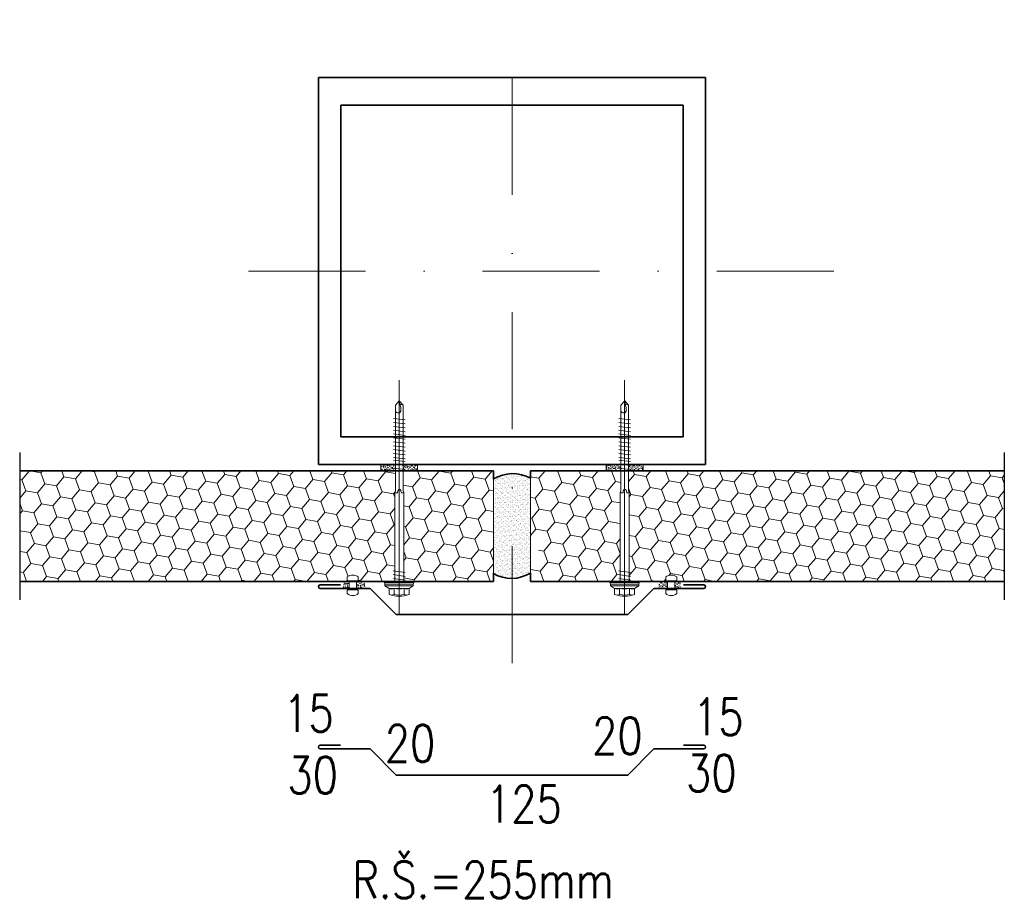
# Model space of a CAD drawing. Header units: millimetres. Extents: x -485339 to 350584, y -2181201 to -313328.
# Tile 5 of 115: x -317712 to -317178, y -1053331 to -1052851. Entities that reach past the tile are written whole.
import ezdxf
from ezdxf.lldxf.tags import DXFTag

# ---------------------------------------------------------------- set-up
doc = ezdxf.new("R2010")
doc.units = ezdxf.units.MM
doc.header["$LTSCALE"] = 10
doc.linetypes.add('AUSGEZOGEN', pattern=[0])
doc.linetypes.add('DASHDOT', pattern=[25.4, 12.7, -6.35, 0, -6.35])
doc.layers.get('Defpoints').update_dxf_attribs({"color": 201})
for name, color, linetype, lineweight in [('N_klemp', 220, 'Continuous', 35), ('N_popis', 10, 'Continuous', 18), ('N_čáry_obrys', 10, 'Continuous', 35), ('N_čáry_plné', 10, 'Continuous', 18), ('N_šrary', 10, 'Continuous', 18), ('St_čáry_obrys', 5, 'Continuous', 35), ('St_čáry_plné', 250, 'Continuous', 18)]:
    doc.layers.add(name, color=color, linetype=linetype, lineweight=lineweight)
doc.styles.get("Standard").update_dxf_attribs({"font": 'simplex.shx', "width": 0.8})
tags = doc.linetypes.add('ICAD_ISO03W100', pattern=[30, 12, -18]).pattern_tags.tags
tags[6:7] = [DXFTag(74, 4), DXFTag(75, 0), DXFTag(340, '0'), DXFTag(46, 1.0), DXFTag(50, 0.0), DXFTag(44, 0.0), DXFTag(45, 0.0)]
tags[4:5] = [DXFTag(74, 4), DXFTag(75, 0), DXFTag(340, '0'), DXFTag(46, 1.0), DXFTag(50, 0.0), DXFTag(44, 0.0), DXFTag(45, 0.0)]
pattern_1 = [(37.5, (-305663.1378, -1046050.183), (-0.04800094, 1.46823971), [0, -1.15824, 0, -1.2954, 0, -1.23825]), (7.5, (-305663.1378, -1046050.183), (1.34856985, 2.1504753), [0, -0.62484, 0, -1.04394, 0, -0.40005, 0, 0]), (327.5, (-305664.075, -1046050.183), (2.37297711, 0.00431155), [0, -0.381, 0, -1.3716, 0, -1.7907, 0, 0]), (317.5, (-305664.075, -1046050.183), (2.29066936, 0.66878797), [0, -0.1905, 0, -0.89916, 0, -1.0287])]
pattern_2 = [(350, (-309335.549, -1036060.685), (10.3352303, 3.761715), [6.35, -12.7]), (110, (-309335.549, -1036060.685), (-8.4253559, 7.0697145), [6.35, -12.7]), (50, (-309335.549, -1036060.685), (1.9098744, 10.8314295), [-12.7, 6.35])]

msp = doc.modelspace()

# ---------------------------------------------------------------- hatches: boundary and pattern name
at = {"layer": 'N_čáry_plné', "linetype": 'AUSGEZOGEN'}
h = msp.add_hatch(dxfattribs=at)
h.set_pattern_fill('AR-SAND', color=256, scale=0.03, style=0)
h.set_pattern_definition(pattern_1)
h.paths.add_polyline_path([(-317516.47, -1053092.39), (-317516.47, -1053095.83), (-317508.56, -1053095.83), (-317508.56, -1053094.45), (-317508.56, -1053092.39)], flags=0)
h.paths.add_polyline_path([(-317496.47, -1053095.83), (-317496.47, -1053092.39), (-317504.3, -1053092.39), (-317504.3, -1053092.83), (-317504.3, -1053094.96), (-317504.3, -1053095.83)], flags=0)
h = msp.add_hatch(dxfattribs=at)
h.set_pattern_fill('AR-SAND', color=256, scale=0.03, style=0)
h.set_pattern_definition(pattern_1)
h.paths.add_polyline_path([(-317386.19, -1053095.83), (-317386.19, -1053094.45), (-317386.19, -1053092.39), (-317394.06, -1053092.39), (-317394.06, -1053095.83)], flags=0)
h.paths.add_polyline_path([(-317374.06, -1053095.83), (-317374.06, -1053092.39), (-317381.92, -1053092.39), (-317381.92, -1053092.83), (-317381.92, -1053094.96), (-317381.92, -1053095.83)], flags=0)
h = msp.add_hatch(dxfattribs=at)
h.set_pattern_fill('AR-SAND', color=256, scale=0.04, style=0)
h.set_pattern_definition([(37.5, (-305663.1378, -1046050.183), (-0.06400125, 1.95765295), [0, -1.54432, 0, -1.7272, 0, -1.651]), (7.5, (-305663.1378, -1046050.183), (1.79809313, 2.8673004), [0, -0.83312, 0, -1.39192, 0, -0.5334, 0, 0]), (327.5, (-305664.3875, -1046050.183), (3.16396948, 0.00574874), [0, -0.508, 0, -1.8288, 0, -2.3876, 0, 0]), (317.5, (-305664.3875, -1046050.183), (3.0542258, 0.8917173), [0, -0.254, 0, -1.19888, 0, -1.3716])])
h.paths.add_polyline_path([(-317445.24, -1053097.34, 0.134814), (-317455.24, -1053100.27), (-317455.24, -1053151.56, 0.13673), (-317445.24, -1053154.23)], flags=0)
h.paths.add_polyline_path([(-317445.24, -1053154.23, 0.137715), (-317435.24, -1053151.3), (-317435.24, -1053099.87, 0.133402), (-317445.24, -1053097.34)], flags=0)
at = {"layer": 'N_čáry_plné', "lineweight": 0}
h = msp.add_hatch(dxfattribs=at)
h.set_pattern_fill('HONEY', color=256, scale=2, angle=350, style=0)
h.set_pattern_definition(pattern_2)
h.paths.add_polyline_path([(-317503.99, -1053145.83), (-317482.3, -1053145.83), (-317503.99, -1053121.51)])
at = {"layer": 'N_čáry_plné', "linetype": 'AUSGEZOGEN'}
h = msp.add_hatch(dxfattribs=at)
h.set_pattern_fill('AR-SAND', color=256, scale=0.03, style=0)
h.set_pattern_definition(pattern_1)
h.paths.add_polyline_path([(-317524.95, -1053159.71), (-317529.67, -1053159.71), (-317529.67, -1053155.83), (-317524.95, -1053155.83)], flags=0)
h.paths.add_polyline_path([(-317533.67, -1053155.83), (-317533.67, -1053159.71), (-317536.95, -1053159.71), (-317536.95, -1053155.83)], flags=0)
h = msp.add_hatch(dxfattribs=at)
h.set_pattern_fill('AR-SAND', color=256, scale=0.03, style=0)
h.set_pattern_definition(pattern_1)
h.paths.add_polyline_path([(-317365.54, -1053159.71), (-317360.81, -1053159.71), (-317360.81, -1053155.83), (-317365.54, -1053155.83)], flags=0)
h.paths.add_polyline_path([(-317356.81, -1053155.83), (-317356.81, -1053159.71), (-317353.54, -1053159.71), (-317353.54, -1053155.83)], flags=0)
at = {"layer": 'N_šrary', "lineweight": 0}
h = msp.add_hatch(dxfattribs=at)
h.set_pattern_fill('HONEY', color=253, scale=2, angle=350, style=0)
h.set_pattern_definition(pattern_2)
h.paths.add_polyline_path([(-317679.65, -1053150.83), (-317712.49, -1053150.83), (-317712.49, -1053155.83), (-317677.77, -1053155.83)])
h.paths.add_polyline_path([(-317508.86, -1053155.83), (-317508.86, -1053154.43), (-317508.86, -1053152.34), (-317508.86, -1053150.83), (-317679.65, -1053150.83), (-317677.77, -1053155.83), (-317533.67, -1053155.83), (-317533.67, -1053155.46), (-317534.67, -1053155.46), (-317534.67, -1053153.46, -0.333333), (-317528.67, -1053153.46), (-317528.67, -1053155.46), (-317529.67, -1053155.46), (-317529.67, -1053155.83)])
h.paths.add_polyline_path([(-317503.99, -1053150.83), (-317503.99, -1053150.86), (-317503.99, -1053153.13), (-317503.99, -1053155.12), (-317503.99, -1053155.83), (-317473.37, -1053155.83), (-317477.83, -1053150.83)])
h.paths.add_polyline_path([(-317477.83, -1053150.83), (-317473.37, -1053155.83), (-317455.24, -1053155.83), (-317455.24, -1053154.83), (-317455.24, -1053151.56), (-317455.24, -1053150.83)])
h.paths.add_polyline_path([(-317712.49, -1053145.83), (-317712.49, -1053150.83), (-317679.65, -1053150.83), (-317681.54, -1053145.83)])
h.paths.add_polyline_path([(-317681.54, -1053145.83), (-317679.65, -1053150.83), (-317508.86, -1053150.83), (-317508.86, -1053150.19), (-317508.86, -1053145.83)])
h.paths.add_polyline_path([(-317503.99, -1053145.83), (-317503.99, -1053150.83), (-317477.83, -1053150.83), (-317482.3, -1053145.83)])
h.paths.add_polyline_path([(-317482.3, -1053145.83), (-317477.83, -1053150.83), (-317455.24, -1053150.83), (-317455.24, -1053145.83)])
h.paths.add_polyline_path([(-317712.49, -1053105.83), (-317712.49, -1053145.83), (-317681.54, -1053145.83), (-317508.86, -1053145.83), (-317508.86, -1053107.6), (-317508.56, -1053106.69), (-317508.56, -1053105.83)])
h.paths.add_polyline_path([(-317504.3, -1053105.83), (-317504.3, -1053106.69), (-317503.99, -1053107.6), (-317503.99, -1053107.75), (-317503.99, -1053121.51), (-317482.3, -1053145.83), (-317455.24, -1053145.83), (-317455.24, -1053105.83)])
h.paths.add_polyline_path([(-317712.49, -1053100.83), (-317712.49, -1053105.83), (-317508.56, -1053105.83), (-317508.56, -1053100.83)])
h.paths.add_polyline_path([(-317504.3, -1053100.83), (-317504.3, -1053105.83), (-317455.24, -1053105.83), (-317455.24, -1053100.83)])
h.paths.add_polyline_path([(-317516.47, -1053095.83), (-317712.49, -1053095.83), (-317712.49, -1053100.83), (-317508.56, -1053100.83), (-317508.56, -1053095.83)])
h.paths.add_polyline_path([(-317504.3, -1053095.83), (-317504.3, -1053100.83), (-317455.24, -1053100.83), (-317455.24, -1053100.27), (-317455.24, -1053096.83), (-317455.24, -1053095.83), (-317496.47, -1053095.83)])
h = msp.add_hatch(dxfattribs=at)
h.set_pattern_fill('HONEY', color=253, scale=2, angle=350, style=0)
h.set_pattern_definition(pattern_2)
h.paths.add_polyline_path([(-317435.24, -1053150.83), (-317422.67, -1053150.83), (-317426.11, -1053145.83), (-317435.24, -1053145.83)])
h.paths.add_polyline_path([(-317386.49, -1053145.83), (-317426.11, -1053145.83), (-317422.67, -1053150.83), (-317386.49, -1053150.83), (-317386.49, -1053150.19)])
h.paths.add_polyline_path([(-317386.19, -1053105.83), (-317435.24, -1053105.83), (-317435.24, -1053132.57), (-317426.11, -1053145.83), (-317386.49, -1053145.83), (-317386.49, -1053107.6), (-317386.19, -1053106.69)])
h.paths.add_polyline_path([(-317386.19, -1053100.83), (-317435.24, -1053100.83), (-317435.24, -1053105.83), (-317386.19, -1053105.83)])
h.paths.add_polyline_path([(-317177.99, -1053150.83), (-317177.99, -1053145.83), (-317381.62, -1053145.83), (-317381.62, -1053150.83)])
h.paths.add_polyline_path([(-317381.62, -1053107.75), (-317381.62, -1053145.83), (-317177.99, -1053145.83), (-317177.99, -1053105.83), (-317381.92, -1053105.83), (-317381.92, -1053106.69), (-317381.62, -1053107.6)])
h.paths.add_polyline_path([(-317381.92, -1053105.83), (-317177.99, -1053105.83), (-317177.99, -1053100.83), (-317381.92, -1053100.83)])
h.paths.add_polyline_path([(-317381.92, -1053100.83), (-317177.99, -1053100.83), (-317177.99, -1053095.83), (-317374.06, -1053095.83), (-317381.92, -1053095.83)])
h.paths.add_polyline_path([(-317386.49, -1053154.43), (-317386.49, -1053152.34), (-317386.49, -1053150.83), (-317422.67, -1053150.83), (-317419.22, -1053155.83), (-317386.49, -1053155.83)])
h.paths.add_polyline_path([(-317360.81, -1053155.83), (-317360.81, -1053155.46), (-317361.81, -1053155.46), (-317361.81, -1053153.46, -0.333333), (-317355.81, -1053153.46), (-317355.81, -1053155.46), (-317356.81, -1053155.46), (-317356.81, -1053155.83), (-317177.99, -1053155.83), (-317177.99, -1053150.83), (-317381.62, -1053150.83), (-317381.62, -1053150.86), (-317381.62, -1053153.13), (-317381.62, -1053155.12), (-317381.62, -1053155.83)])
h.paths.add_polyline_path([(-317435.24, -1053155.83), (-317419.22, -1053155.83), (-317422.67, -1053150.83), (-317435.24, -1053150.83), (-317435.24, -1053151.3)])
h.paths.add_polyline_path([(-317435.24, -1053095.83), (-317435.24, -1053099.87), (-317435.24, -1053100.83), (-317386.19, -1053100.83), (-317386.19, -1053095.83), (-317394.06, -1053095.83)])

# ---------------------------------------------------------------- linework, layer by layer
at = {"layer": 'Defpoints', "linetype": 'ICAD_ISO03W100'}
for p, q in [((-317712.49, -1053085.83), (-317712.49, -1053165.83)), ((-317177.99, -1053085.83), (-317177.99, -1053165.83))]:
    msp.add_line(p, q, dxfattribs=at)
at = {"layer": 'N_klemp'}
for p, q in [((-317538.31, -1053157.71), (-317549.31, -1053157.71)), ((-317352.17, -1053157.71), (-317341.17, -1053157.71)), ((-317522.31, -1053159.71), (-317549.31, -1053159.71)), ((-317508.17, -1053173.85), (-317522.31, -1053159.71)), ((-317382.31, -1053173.85), (-317368.17, -1053159.71)), ((-317368.17, -1053159.71), (-317341.17, -1053159.71)), ((-317508.17, -1053173.85), (-317382.31, -1053173.85)), ((-317538.31, -1053244.83), (-317549.31, -1053244.83)), ((-317522.31, -1053246.83), (-317549.31, -1053246.83)), ((-317508.17, -1053260.98), (-317522.31, -1053246.83)), ((-317382.31, -1053260.98), (-317368.17, -1053246.83)), ((-317368.17, -1053246.83), (-317341.17, -1053246.83)), ((-317352.17, -1053244.83), (-317341.17, -1053244.83)), ((-317508.17, -1053260.98), (-317382.31, -1053260.98))]:
    msp.add_line(p, q, dxfattribs=at)
for centre, start, end in [((-317549.31, -1053158.71), 90, 180), ((-317341.17, -1053158.71), 0, 90), ((-317549.31, -1053158.71), 180, 270), ((-317341.17, -1053158.71), 270, 0), ((-317549.31, -1053245.83), 90, 180), ((-317549.31, -1053245.83), 180, 270), ((-317341.17, -1053245.83), 0, 90), ((-317341.17, -1053245.83), 270, 0)]:
    msp.add_arc(centre, 1, start, end, dxfattribs=at)
at = {"layer": 'N_čáry_obrys', "linetype": 'AUSGEZOGEN'}
for p, q in [((-317455.24, -1053095.83), (-317712.49, -1053095.83)), ((-317435.24, -1053095.83), (-317177.99, -1053095.83)), ((-317455.24, -1053155.83), (-317712.49, -1053155.83)), ((-317435.24, -1053155.83), (-317177.99, -1053155.83))]:
    msp.add_line(p, q, dxfattribs=at)
at = {"layer": 'N_čáry_obrys'}
for points in [[(-317455.24, -1053095.83), (-317455.24, -1053100.27)], [(-317435.24, -1053095.83), (-317435.24, -1053099.87)], [(-317455.24, -1053151.42), (-317455.24, -1053155.83)], [(-317435.24, -1053155.83), (-317435.24, -1053151.3)]]:
    msp.add_lwpolyline(points, dxfattribs=at)
at = {"layer": 'N_čáry_obrys', "linetype": 'AUSGEZOGEN'}
for centre, radius, start, end in [((-317444.9, -1053117.01), 19.68, 60.5918, 121.6977), ((-317445.46, -1053134.95), 19.28, 239.5094, 302.0171)]:
    msp.add_arc(centre, radius, start, end, dxfattribs=at)
at = {"layer": 'N_čáry_plné', "linetype": 'DASHDOT'}
for p, q in [((-317506.5, -1053173.7), (-317506.5, -1053042.53)), ((-317384.13, -1053173.7), (-317384.13, -1053042.53))]:
    msp.add_line(p, q, dxfattribs=at)
at = {"layer": 'N_čáry_plné', "linetype": 'AUSGEZOGEN'}
for p, q in [((-317506.43, -1053057.85), (-317506.12, -1053059.68)), ((-317506.12, -1053059.68), (-317504.3, -1053060.14)), ((-317506.12, -1053059.68), (-317505.67, -1053061.51)), ((-317505.67, -1053061.51), (-317505.67, -1053063.48)), ((-317384.06, -1053057.85), (-317383.75, -1053059.68)), ((-317383.75, -1053059.68), (-317381.92, -1053060.14)), ((-317383.75, -1053059.68), (-317383.29, -1053061.51)), ((-317383.29, -1053061.51), (-317383.29, -1053063.48)), ((-317516.47, -1053095.83), (-317516.47, -1053092.39)), ((-317496.47, -1053095.83), (-317496.47, -1053092.39)), ((-317394.06, -1053095.83), (-317394.06, -1053092.39)), ((-317374.06, -1053095.83), (-317374.06, -1053092.39)), ((-317455.24, -1053095.83), (-317455.24, -1053155.83)), ((-317455.24, -1053096.83), (-317455.24, -1053154.83)), ((-317435.24, -1053095.83), (-317435.24, -1053155.83)), ((-317507.34, -1053107.75), (-317508.71, -1053107.75)), ((-317507.19, -1053106.84), (-317507.34, -1053107.75)), ((-317505.21, -1053107.75), (-317505.5, -1053106.85)), ((-317503.84, -1053107.75), (-317505.21, -1053107.75)), ((-317384.97, -1053107.75), (-317386.34, -1053107.75)), ((-317384.82, -1053106.84), (-317384.97, -1053107.75)), ((-317382.84, -1053107.75), (-317383.12, -1053106.85)), ((-317381.47, -1053107.75), (-317382.84, -1053107.75)), ((-317534.67, -1053155.46), (-317534.67, -1053153.46)), ((-317534.67, -1053155.46), (-317528.67, -1053155.46)), ((-317533.67, -1053155.46), (-317533.67, -1053160.5)), ((-317529.67, -1053155.46), (-317529.67, -1053160.5)), ((-317528.67, -1053155.46), (-317528.67, -1053153.46)), ((-317514.5, -1053156.53), (-317498.51, -1053156.53)), ((-317514.2, -1053157.44), (-317514.5, -1053156.53)), ((-317514.2, -1053158.34), (-317514.2, -1053157.44)), ((-317498.81, -1053157.44), (-317514.2, -1053157.44)), ((-317498.81, -1053157.44), (-317498.51, -1053156.53)), ((-317498.81, -1053157.44), (-317498.81, -1053158.34)), ((-317392.13, -1053156.53), (-317376.14, -1053156.53)), ((-317391.83, -1053157.44), (-317392.13, -1053156.53)), ((-317391.83, -1053158.34), (-317391.83, -1053157.44)), ((-317376.44, -1053157.44), (-317391.83, -1053157.44)), ((-317376.44, -1053157.44), (-317376.14, -1053156.53)), ((-317376.44, -1053157.44), (-317376.44, -1053158.34)), ((-317361.81, -1053155.46), (-317361.81, -1053153.46)), ((-317355.81, -1053155.46), (-317361.81, -1053155.46)), ((-317360.81, -1053155.46), (-317360.81, -1053160.5)), ((-317356.81, -1053155.46), (-317356.81, -1053160.5)), ((-317355.81, -1053155.46), (-317355.81, -1053153.46)), ((-317534.67, -1053160.5), (-317528.67, -1053160.5)), ((-317534.67, -1053160.5), (-317534.67, -1053162.5)), ((-317528.67, -1053160.5), (-317528.67, -1053162.5)), ((-317511.94, -1053159.7), (-317514.2, -1053158.34)), ((-317514.2, -1053158.34), (-317498.81, -1053158.34)), ((-317511.94, -1053162.97), (-317511.94, -1053159.7)), ((-317501.07, -1053159.7), (-317511.94, -1053159.7)), ((-317509.22, -1053159.7), (-317509.22, -1053162.97)), ((-317503.79, -1053159.7), (-317503.79, -1053162.97)), ((-317498.81, -1053158.34), (-317501.07, -1053159.7)), ((-317501.07, -1053159.7), (-317501.07, -1053162.97)), ((-317389.56, -1053159.7), (-317391.83, -1053158.34)), ((-317391.83, -1053158.34), (-317376.44, -1053158.34)), ((-317389.56, -1053162.97), (-317389.56, -1053159.7)), ((-317378.7, -1053159.7), (-317389.56, -1053159.7)), ((-317386.85, -1053159.7), (-317386.85, -1053162.97)), ((-317381.42, -1053159.7), (-317381.42, -1053162.97)), ((-317376.44, -1053158.34), (-317378.7, -1053159.7)), ((-317378.7, -1053159.7), (-317378.7, -1053162.97)), ((-317355.81, -1053160.5), (-317361.81, -1053160.5)), ((-317361.81, -1053160.5), (-317361.81, -1053162.5)), ((-317355.81, -1053160.5), (-317355.81, -1053162.5))]:
    msp.add_line(p, q, dxfattribs=at)
for points in [[(-317503.99, -1053156.53), (-317503.99, -1053107.6), (-317504.3, -1053106.69), (-317504.3, -1053060.14), (-317506.43, -1053057.85), (-317508.56, -1053060.14), (-317508.56, -1053106.69), (-317508.86, -1053107.6), (-317508.86, -1053156.53)], [(-317381.62, -1053156.53), (-317381.62, -1053107.6), (-317381.92, -1053106.69), (-317381.92, -1053060.14), (-317384.06, -1053057.85), (-317386.19, -1053060.14), (-317386.19, -1053106.69), (-317386.49, -1053107.6), (-317386.49, -1053156.53)], [(-317503.23, -1053068.2), (-317509.62, -1053067.44)], [(-317503.23, -1053070.33), (-317509.62, -1053069.57)], [(-317503.23, -1053072.46), (-317509.62, -1053071.7)], [(-317380.86, -1053068.2), (-317387.25, -1053067.44)], [(-317380.86, -1053070.33), (-317387.25, -1053069.57)], [(-317380.86, -1053072.46), (-317387.25, -1053071.7)], [(-317503.23, -1053074.59), (-317509.62, -1053073.83)], [(-317503.23, -1053076.58), (-317509.62, -1053075.81)], [(-317380.86, -1053074.59), (-317387.25, -1053073.83)], [(-317380.86, -1053076.58), (-317387.25, -1053075.81)], [(-317503.23, -1053078.71), (-317509.62, -1053077.94)], [(-317503.23, -1053080.84), (-317509.62, -1053080.08)], [(-317503.23, -1053082.97), (-317509.62, -1053082.21)], [(-317380.86, -1053078.71), (-317387.25, -1053077.94)], [(-317380.86, -1053080.84), (-317387.25, -1053080.08)], [(-317380.86, -1053082.97), (-317387.25, -1053082.21)], [(-317503.23, -1053085.1), (-317509.62, -1053084.34)], [(-317503.23, -1053087.23), (-317509.62, -1053086.47)], [(-317380.86, -1053085.1), (-317387.25, -1053084.34)], [(-317380.86, -1053087.23), (-317387.25, -1053086.47)], [(-317503.23, -1053089.36), (-317509.62, -1053088.6)], [(-317503.23, -1053090.82), (-317509.62, -1053090.06)], [(-317503.23, -1053092.95), (-317509.62, -1053092.19)], [(-317380.86, -1053089.36), (-317387.25, -1053088.6)], [(-317380.86, -1053090.82), (-317387.25, -1053090.06)], [(-317380.86, -1053092.95), (-317387.25, -1053092.19)], [(-317503.23, -1053095.08), (-317509.62, -1053094.32)], [(-317380.86, -1053095.08), (-317387.25, -1053094.32)], [(-317503.23, -1053150.97), (-317509.78, -1053150.06)], [(-317503.23, -1053153.25), (-317509.78, -1053152.19)], [(-317380.86, -1053150.97), (-317387.4, -1053150.06)], [(-317380.86, -1053153.25), (-317387.4, -1053152.19)], [(-317503.23, -1053155.23), (-317509.62, -1053154.32)], [(-317380.86, -1053155.23), (-317387.25, -1053154.32)]]:
    msp.add_lwpolyline(points, dxfattribs=at)
for centre, radius, start, end in [((-317507.06, -1053062.94), 1.5, 176.4913, 338.4995), ((-317384.69, -1053062.94), 1.5, 176.4913, 338.4995), ((-317506.35, -1053106.76), 0.855, 354.3188, 184.365), ((-317383.97, -1053106.76), 0.855, 354.3188, 184.365), ((-317531.67, -1053157.46), 5, 53.1301, 126.8699), ((-317358.81, -1053157.46), 5, 53.1301, 126.8699), ((-317531.67, -1053158.5), 5, 233.1301, 306.8699), ((-317510.58, -1053157.27), 2.79, 240.8439, 299.1561), ((-317506.5, -1053147.12), 16.75, 251.0754, 288.9246), ((-317510.58, -1053160.53), 2.79, 240.8439, 299.1561), ((-317506.5, -1053149.15), 10.89, 255.562, 284.438), ((-317506.5, -1053152.42), 10.89, 255.562, 284.438), ((-317502.43, -1053157.27), 2.79, 240.8439, 299.1561), ((-317502.43, -1053160.53), 2.79, 240.8439, 299.1561), ((-317388.21, -1053157.27), 2.79, 240.8439, 299.1561), ((-317384.13, -1053147.12), 16.75, 251.0754, 288.9246), ((-317388.21, -1053160.53), 2.79, 240.8439, 299.1561), ((-317384.13, -1053149.15), 10.89, 255.562, 284.438), ((-317384.13, -1053152.42), 10.89, 255.562, 284.438), ((-317380.06, -1053157.27), 2.79, 240.8439, 299.1561), ((-317380.06, -1053160.53), 2.79, 240.8439, 299.1561), ((-317358.81, -1053158.5), 5, 233.1301, 306.8699)]:
    msp.add_arc(centre, radius, start, end, dxfattribs=at)
at = {"layer": 'St_čáry_obrys', "linetype": 'AUSGEZOGEN'}
for p, q in [((-317550.24, -1052882.39), (-317340.24, -1052882.39)), ((-317550.24, -1052897.39), (-317550.24, -1052882.39)), ((-317340.24, -1052882.39), (-317340.24, -1052897.39)), ((-317550.24, -1053077.39), (-317550.24, -1052897.39)), ((-317538.24, -1052897.39), (-317352.24, -1052897.39)), ((-317538.24, -1053077.39), (-317538.24, -1052897.39)), ((-317352.24, -1053077.39), (-317352.24, -1052897.39)), ((-317340.24, -1053077.39), (-317340.24, -1052897.39)), ((-317550.24, -1053092.39), (-317550.24, -1053077.39)), ((-317538.24, -1053077.39), (-317352.24, -1053077.39)), ((-317340.24, -1053092.39), (-317340.24, -1053077.39)), ((-317550.24, -1053092.39), (-317340.24, -1053092.39))]:
    msp.add_line(p, q, dxfattribs=at)
at = {"layer": 'St_čáry_plné', "linetype": 'DASHDOT', "ltscale": 0.5}
for p, q in [((-317445.24, -1053200.26), (-317445.24, -1052850.94)), ((-317270.58, -1052987.39), (-317619.9, -1052987.39))]:
    msp.add_line(p, q, dxfattribs=at)

# ---------------------------------------------------------------- texts
at = {"layer": 'N_klemp', "lineweight": 35, "width": 0.8}
msp.add_text('R.Š.=255mm', height=20, dxfattribs=at).set_placement((-317531.92, -1053327.87))
at = {"layer": 'N_popis', "width": 0.8}
for s, p in [('15', (-317569.43, -1053237.47)), ('15', (-317346.95, -1053239.35)), ('20', (-317401.77, -1053249.72)), ('20', (-317514.3, -1053253.8)), ('30', (-317567.16, -1053271.05)), ('30', (-317350.72, -1053269.91)), ('125', (-317459.39, -1053286.7))]:
    msp.add_text(s, height=20, dxfattribs=at).set_placement(p)

doc.saveas('drawing.dxf')
